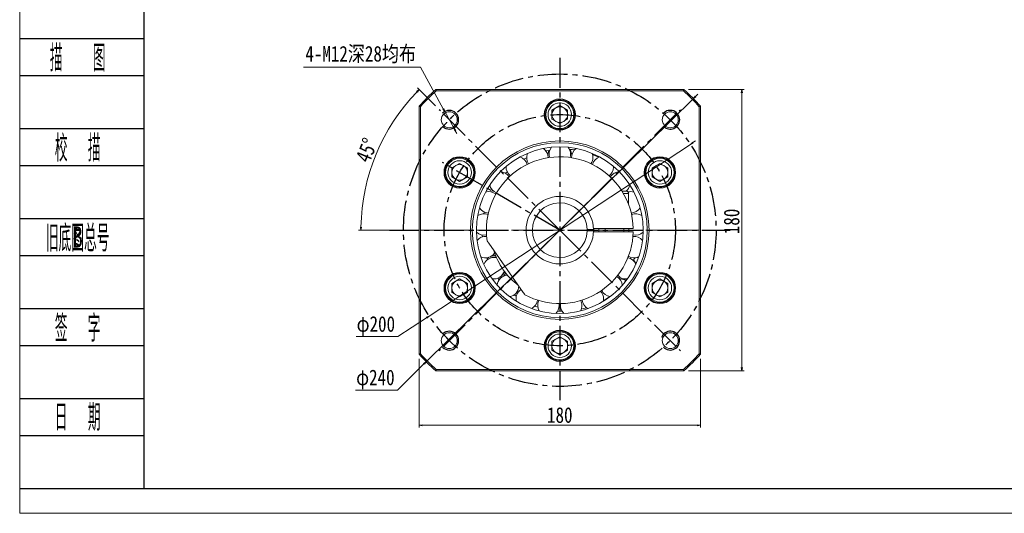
# Model space of a CAD drawing. Header units: millimetres. Extents: x -27 to 1321, y -28 to 916.
# Tile 1 of 4: x -20 to 610, y -28 to 288. Entities that reach past the tile are written whole.
import ezdxf
from ezdxf.enums import TextEntityAlignment as Align

# ---------------------------------------------------------------- set-up
doc = ezdxf.new("R2010")
doc.units = ezdxf.units.MM
doc.linetypes.add('CENTER2', pattern=[28.575, 19.05, -3.175, 3.175, -3.175])
doc.linetypes.add('点画线', pattern=[18, 12, -2, 2, -2])
for name, color, linetype in [('2细线层', 4, 'Continuous'), ('3中心线层', 1, 'CENTER2'), ('6文字层', 3, 'Continuous')]:
    doc.layers.add(name, color=color, linetype=linetype)
for name, color, linetype, lineweight in [('中心线层', 1, '点画线', 18), ('图框_外框线', 7, 'Continuous', 18), ('尺寸线层', 3, 'Continuous', 18)]:
    doc.layers.add(name, color=color, linetype=linetype, lineweight=lineweight)
doc.styles.add('PC_TEXTSTYLE', font='ISOCP.SHX', dxfattribs={"width": 0.707, "bigfont": 'GBCBIG.SHX'})
doc.styles.get("Standard").update_dxf_attribs({"font": 'SimSun.ttf'})
doc.styles.add('宋体', font='SimSun.ttf', dxfattribs={"width": 0.8})
doc.dimstyles.new('A水平标注$0', dxfattribs={"dimtxt": 3.5, "dimasz": 2, "dimexe": 1.5, "dimexo": 3, "dimgap": 1.1, "dimtad": 1, "dimtoh": 1, "dimdec": 4, "dimdsep": 46, "dimtxsty": '宋体', "dimblk": 'OPEN', "dimcen": 3, "dimclrd": 3, "dimclre": 3, "dimclrt": 6, "dimadec": 0, "dimazin": 0, "dimtm": 1e-09, "dimtfac": 1, "dimtdec": 4, "dimtix": 1, "dimtmove": 0, "dimatfit": 3, "dimldrblk": 'OPEN', "dimfxl": 0, "dimlwd": 13, "dimlwe": 13, "dimarcsym": 0})
doc.dimstyles.new('D直径标注φ25', dxfattribs={"dimtxt": 3.5, "dimasz": 2, "dimexe": 1, "dimexo": 3, "dimtad": 1, "dimtoh": 1, "dimdec": 1, "dimdsep": 46, "dimtxsty": '宋体', "dimblk": 'OPEN', "dimcen": 3, "dimclrd": 3, "dimclre": 3, "dimclrt": 130, "dimadec": 0, "dimazin": 0, "dimtm": 1e-09, "dimtfac": 1, "dimtdec": 1, "dimtmove": 0, "dimatfit": 0, "dimldrblk": 'OPEN', "dimfxl": 0, "dimlwd": 13, "dimlwe": 13, "dimarcsym": 0})
doc.dimstyles.new('螺孔(M8-7H)', dxfattribs={"dimtxt": 3.5, "dimasz": 2, "dimexe": 1.25, "dimexo": 3, "dimtad": 1, "dimtoh": 1, "dimdec": 4, "dimdsep": 46, "dimtxsty": '宋体', "dimblk": 'OPEN', "dimcen": 3, "dimclrd": 3, "dimclre": 3, "dimclrt": 2, "dimadec": 0, "dimazin": 0, "dimtm": 1e-09, "dimtfac": 1, "dimtdec": 4, "dimtmove": 0, "dimatfit": 3, "dimldrblk": 'OPEN', "dimfxl": 0, "dimlwd": 9, "dimlwe": 9, "dimarcsym": 0})

# ---------------------------------------------------------------- blocks, each defined once
blk = doc.blocks.new('_Open')
at = {"color": 0, "linetype": 'ByBlock', "lineweight": -2}
for p, q in [((-1, 0.17), (0, 0)), ((-1, -0.17), (0, 0)), ((0, 0), (-1, 0))]:
    blk.add_line(p, q, dxfattribs=at)
blk = doc.blocks.new('*D19')
at = {"layer": 'Defpoints', "color": 0, "transparency": 16777216}
for p in [(235.27, 74.03), (415.27, 74.03), (415.27, 28.5)]:
    blk.add_point(p, dxfattribs=at)
at = {"layer": '尺寸线层', "color": 3, "lineweight": 13, "transparency": 16777216}
for p, q in [((235.27, 71.03), (235.27, 27)), ((415.27, 71.03), (415.27, 27)), ((237.27, 28.5), (413.27, 28.5))]:
    blk.add_line(p, q, dxfattribs=at)
at = {"layer": '尺寸线层', "color": 3, "lineweight": 13, "transparency": 16777216, "xscale": 2, "yscale": 2, "zscale": 2, "rotation": 180}
blk.add_blockref('_Open', (235.27, 28.5), dxfattribs=at)
at = {"layer": '尺寸线层', "color": 3, "lineweight": 13, "transparency": 16777216, "xscale": 2, "yscale": 2, "zscale": 2}
blk.add_blockref('_Open', (415.27, 28.5), dxfattribs=at)
at = {"layer": '尺寸线层', "color": 6, "transparency": 16777216, "insert": (325.27, 35), "char_height": 10, "attachment_point": 5, "style": '宋体'}
blk.add_mtext('180', dxfattribs=at)
blk = doc.blocks.new('*D20')
at = {"layer": 'Defpoints', "color": 0, "transparency": 16777216}
for p in [(404.64, 243.41), (441.75, 243.41), (404.64, 63.41)]:
    blk.add_point(p, dxfattribs=at)
at = {"layer": '尺寸线层', "color": 3, "lineweight": 13, "transparency": 16777216}
for p, q in [((407.64, 243.41), (443.25, 243.41)), ((441.75, 65.41), (441.75, 241.41)), ((407.64, 63.41), (443.25, 63.41))]:
    blk.add_line(p, q, dxfattribs=at)
at = {"layer": '尺寸线层', "color": 3, "lineweight": 13, "transparency": 16777216, "xscale": 2, "yscale": 2, "zscale": 2}
for p, rotation in [((441.75, 243.41), 90), ((441.75, 63.41), 270)]:
    blk.add_blockref('_Open', p, dxfattribs=dict(at, rotation=rotation))
at = {"layer": '尺寸线层', "color": 6, "transparency": 16777216, "insert": (435.25, 159), "char_height": 10, "attachment_point": 5, "rotation": 90, "style": '宋体'}
blk.add_mtext('180', dxfattribs=at)
blk = doc.blocks.new('*D21')
at = {"layer": 'Defpoints', "color": 0, "transparency": 16777216}
for p in [(251.66, 229.37), (257.45, 218.86)]:
    blk.add_point(p, dxfattribs=at)
at = {"layer": '尺寸线层', "color": 3, "lineweight": 9, "transparency": 16777216}
for p, q in [((161.16, 257.72), (236.04, 257.72)), ((236.04, 257.72), (250.7, 231.12)), ((257.45, 218.86), (251.66, 229.37)), ((258.42, 217.11), (259.38, 215.36))]:
    blk.add_line(p, q, dxfattribs=at)
at = {"layer": '尺寸线层', "color": 3, "lineweight": 9, "transparency": 16777216, "xscale": 2, "yscale": 2, "zscale": 2}
for p, rotation in [((251.66, 229.37), 298.849608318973), ((257.45, 218.86), 118.849608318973)]:
    blk.add_blockref('_Open', p, dxfattribs=dict(at, rotation=rotation))
at = {"layer": '尺寸线层', "color": 2, "transparency": 16777216, "insert": (197.85, 265.81), "char_height": 10, "attachment_point": 5, "style": '宋体'}
blk.add_mtext('4-M12深28均布', dxfattribs=at)
blk = doc.blocks.new('*D22')
at = {"layer": 'Defpoints', "color": 0, "transparency": 16777216}
for p in [(247.84, 230.83), (215.07, 217.03), (219.27, 153.41), (325.27, 153.41), (431.27, 153.41)]:
    blk.add_point(p, dxfattribs=at)
at = {"layer": '尺寸线层', "color": 3, "lineweight": 13, "transparency": 16777216}
for p, q in [((245.72, 232.95), (234.23, 244.44)), ((216.27, 153.41), (196.53, 153.41))]:
    blk.add_line(p, q, dxfattribs=at)
blk.add_arc((325.27, 153.41), 127.24, 135.9006, 179.0994, dxfattribs=at)
at = {"layer": '尺寸线层', "color": 3, "lineweight": 13, "transparency": 16777216, "xscale": 2, "yscale": 2, "zscale": 2}
for p, rotation in [((235.29, 243.38), 45.45029755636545), ((198.03, 153.41), 269.5497024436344)]:
    blk.add_blockref('_Open', p, dxfattribs=dict(at, rotation=rotation))
at = {"layer": '尺寸线层', "color": 6, "transparency": 16777216, "insert": (201.71, 204.59), "char_height": 10, "attachment_point": 5, "rotation": 67.5, "style": '宋体', "bg_fill": 3, "box_fill_scale": 1.1, "bg_fill_color": 256, "bg_fill_true_color": 13158600, "bg_fill_transparency": 0}
blk.add_mtext('45°', dxfattribs=at)
blk = doc.blocks.new('*D23')
at = {"layer": 'Defpoints', "color": 0, "transparency": 16777216}
for p in [(410.75, 237.62), (239.78, 69.19)]:
    blk.add_point(p, dxfattribs=at)
at = {"layer": '尺寸线层', "color": 3, "lineweight": 13, "transparency": 16777216}
for p, q in [((412.18, 239.03), (413.6, 240.43)), ((410.75, 237.62), (239.78, 69.19)), ((238.36, 67.78), (221.39, 51.07)), ((221.39, 51.07), (194.64, 51.07))]:
    blk.add_line(p, q, dxfattribs=at)
at = {"layer": '尺寸线层', "color": 3, "lineweight": 13, "transparency": 16777216, "xscale": 2, "yscale": 2, "zscale": 2}
for p, rotation in [((410.75, 237.62), 224.5723010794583), ((239.78, 69.19), 44.57230107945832)]:
    blk.add_blockref('_Open', p, dxfattribs=dict(at, rotation=rotation))
at = {"layer": '尺寸线层', "color": 130, "transparency": 16777216, "insert": (207.27, 57.79), "char_height": 10, "attachment_point": 5, "style": '宋体'}
blk.add_mtext('φ240', dxfattribs=at)
blk = doc.blocks.new('*D24')
at = {"layer": 'Defpoints', "color": 0, "transparency": 16777216}
for p in [(408.82, 208.35), (241.71, 98.46)]:
    blk.add_point(p, dxfattribs=at)
at = {"layer": '尺寸线层', "color": 3, "lineweight": 13, "transparency": 16777216}
for p, q in [((408.82, 208.35), (241.71, 98.46)), ((410.49, 209.45), (412.16, 210.54)), ((240.04, 97.37), (221.68, 85.29)), ((221.68, 85.29), (194.93, 85.29))]:
    blk.add_line(p, q, dxfattribs=at)
at = {"layer": '尺寸线层', "color": 3, "lineweight": 13, "transparency": 16777216, "xscale": 2, "yscale": 2, "zscale": 2}
for p, rotation in [((408.82, 208.35), 213.3267786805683), ((241.71, 98.46), 33.32677868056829)]:
    blk.add_blockref('_Open', p, dxfattribs=dict(at, rotation=rotation))
at = {"layer": '尺寸线层', "color": 130, "transparency": 16777216, "insert": (207.56, 92.02), "char_height": 10, "attachment_point": 5, "style": '宋体', "bg_fill": 3, "box_fill_scale": 1.1, "bg_fill_color": 256, "bg_fill_true_color": 13158600, "bg_fill_transparency": 0}
blk.add_mtext('φ200', dxfattribs=at)

msp = doc.modelspace()

# ---------------------------------------------------------------- linework, layer by layer
at = {"color": 7, "linetype": 'Continuous', "lineweight": 15}
for p, q in [((275.74243, 149.13609), (275.66285, 150.24497)), ((301.90168, 113.54894), (279.82264, 145.08108)), ((279.0871, 134.61588), (278.66367, 135.74482)), ((281.88078, 136.21647), (282.03576, 135.83033)), ((256.18066, 119.29197), (261.18066, 122.17873)), ((261.18066, 122.17873), (266.18066, 119.29197)), ((286.46126, 121.5905), (285.60647, 122.72389)), ((288.43084, 124.75371), (288.68777, 124.42642)), ((384.35242, 119.29197), (389.35242, 122.17873)), ((389.35242, 122.17873), (394.35242, 119.29197)), ((393.4368, 125.03774), (393.20158, 124.54058)), ((393.4368, 125.03774), (393.20158, 124.54058)), ((394.98227, 124.11932), (394.74254, 123.61263)), ((394.98227, 124.11932), (394.74254, 123.61263)), ((256.18066, 113.51847), (256.18066, 119.29197)), ((261.18066, 110.63172), (256.18066, 113.51847)), ((266.18066, 113.51847), (261.18066, 110.63172)), ((266.18066, 119.29197), (266.18066, 113.51847)), ((384.35242, 113.51847), (384.35242, 119.29197)), ((389.35242, 110.63172), (384.35242, 113.51847)), ((394.35242, 113.51847), (389.35242, 110.63172)), ((394.35242, 119.29197), (394.35242, 113.51847)), ((265.04634, 107.67258), (264.7274, 108.13355)), ((265.04634, 107.67258), (264.7274, 108.13355)), ((266.61445, 108.55179), (266.30151, 109.00408)), ((266.61445, 108.55179), (266.30151, 109.00408)), ((297.42811, 111.08144), (296.08948, 112.06409)), ((311.21162, 104.11641), (309.17932, 104.83376)), ((320.26654, 82.29197), (325.26654, 85.17873)), ((320.26654, 76.51847), (320.26654, 82.29197)), ((325.26654, 85.17873), (330.26654, 82.29197)), ((330.26654, 82.29197), (330.26654, 76.51847)), ((325.26654, 73.63172), (320.26654, 76.51847)), ((330.26654, 76.51847), (325.26654, 73.63172)), ((334.76207, 78.38668), (334.2034, 78.34095)), ((334.76207, 78.38668), (334.2034, 78.34095)), ((334.78471, 80.1843), (334.23655, 80.13944)), ((334.78471, 80.1843), (334.23655, 80.13944)), ((404.63908, 63.40522), (245.894, 63.40522)), ((246.19695, 64.20522), (404.33613, 64.20522))]:
    msp.add_line(p, q, dxfattribs=at)
for points in [[(279.93955, 136.04408), (278.87427, 135.27121), (278.84664, 135.24716)], [(369.33899, 136.64987), (368.99673, 135.77588), (368.98234, 135.74025)], [(375.56979, 135.68439), (375.20385, 135.87144), (374.79901, 135.98111)], [(373.57309, 132.22464), (374.11387, 132.04055), (374.1322, 132.03721)], [(286.00935, 122.18165), (287.03994, 122.56519), (287.56786, 122.83147)], [(353.11307, 107.91879), (353.23275, 108.57198), (353.29338, 109.48299)], [(357.24253, 110.89639), (354.19582, 108.91752), (353.19636, 108.3321)], [(326.73108, 101.51043), (325.82303, 101.53125), (323.87607, 101.62957)], [(324.87573, 105.19972), (324.77511, 106.37164), (324.76875, 106.40786)], [(342.60541, 103.76225), (340.54183, 103.17927), (338.97383, 102.797)]]:
    msp.add_lwpolyline(points, dxfattribs=at)
for centre, radius in [((261.18066, 116.40522), 10), ((389.35242, 116.40522), 10), ((261.18066, 116.40522), 9), ((261.18066, 116.40522), 7.5), ((389.35242, 116.40522), 9), ((389.35242, 116.40522), 7.5), ((325.26654, 79.40522), 10), ((325.26654, 79.40522), 9), ((254.55587, 82.69455), 5.1), ((325.26654, 79.40522), 7.5), ((395.97722, 82.69455), 5.1)]:
    msp.add_circle(centre, radius, dxfattribs=at)
for centre, radius, start, end in [((277.73881, 142.55733), 6.875, 84.16461188, 141.72253571), ((372.79428, 142.55733), 6.875, 38.27746429, 95.83538812), ((277.73881, 142.55733), 6.875, 244.09050323, 327.75462611), ((325.26654, 153.40522), 44.16667, 196.97903787, 233.02096213), ((283.04781, 129.03022), 6.875, 75.10251674, 158.86539285), ((283.87053, 129.50522), 7.6295, 87.45722614, 109.31406637), ((283.87053, 129.50522), 6.6295, 83.37518799, 108.95636862), ((367.48528, 129.03022), 6.875, 21.13460715, 78.83827275), ((372.79428, 142.55733), 6.875, 238.34234001, 296.00824999), ((374.48137, 134.00649), 2, 121.4608232, 187.85772919), ((366.66256, 129.50522), 7.6295, 20.00185014, 39.85598456), ((283.04781, 129.03022), 6.875, 261.13460715, 344.89748326), ((283.87053, 129.50522), 6.6295, 311.04363139, 336.62481201), ((261.18066, 116.40522), 9.55, 304.67933747, 293.87754008), ((261.18066, 116.40522), 9.55, 304.67933747, 293.87754008), ((261.18066, 116.40522), 5, 120, 180), ((261.18066, 116.40522), 5, 60, 120), ((261.18066, 116.40522), 5, 0, 60), ((292.10812, 117.66894), 6.875, 92.24537389, 175.90949677), ((283.87053, 129.50522), 7.6295, 310.68593363, 332.54277386), ((358.42496, 117.66894), 6.875, 3.99175001, 61.65765999), ((367.48528, 129.03022), 6.875, 221.16172725, 278.86539285), ((366.66256, 129.50522), 7.6295, 241.01307852, 274.33928623), ((361.25613, 122.33958), 6, 335.30629519, 358.27659948), ((389.35242, 116.40522), 9.55, 64.67933747, 53.87754008), ((389.35242, 116.40522), 9.55, 64.67933747, 53.87754008), ((389.35242, 116.40522), 5, 120, 180), ((389.35242, 116.40522), 5, 60, 120), ((389.35242, 116.40522), 5, 0, 60), ((389.35242, 116.40522), 9.55, 53.87754008, 64.67933747), ((389.35242, 116.40522), 9.55, 53.87754008, 64.67933747), ((261.18066, 116.40522), 5, 180, 240), ((261.18066, 116.40522), 5, 300, 0), ((292.10812, 117.66894), 6.875, 278.27746429, 0), ((304.11471, 109.48299), 6.875, 120.66786162, 193.15110714), ((346.41838, 109.48299), 6.875, 0, 44.40681669), ((358.42496, 117.66894), 6.875, 204.16461188, 261.72253571), ((389.35242, 116.40522), 5, 180, 240), ((389.35242, 116.40522), 5, 300, 360), ((261.18066, 116.40522), 5, 240, 300), ((261.18066, 116.40522), 9.55, 293.87754008, 304.67933747), ((261.18066, 116.40522), 9.55, 293.87754008, 304.67933747), ((304.11471, 109.48299), 6.875, 295.42032144, 352.97824527), ((318.00073, 105.19972), 6.875, 152.73604045, 210.29396428), ((332.53235, 105.19972), 6.875, 0, 27.26395955), ((346.41838, 109.48299), 6.875, 187.02175473, 244.57967856), ((389.35242, 116.40522), 5, 240, 300), ((318.00073, 105.19972), 6.875, 312.56317858, 0), ((332.53235, 105.19972), 6.875, 169.87889759, 227.43682142), ((332.53235, 105.19972), 6.875, 329.70603572, 0), ((325.26654, 79.40522), 9.55, 4.67933747, 353.87754008), ((325.26654, 79.40522), 9.55, 4.67933747, 353.87754008), ((325.26654, 79.40522), 5, 120, 180), ((325.26654, 79.40522), 5, 60, 120), ((325.26654, 79.40522), 5, 0, 60), ((325.26654, 79.40522), 5, 180, 240), ((325.26654, 79.40522), 5, 300, 360), ((325.26654, 79.40522), 9.55, 353.87754008, 4.67933747), ((325.26654, 79.40522), 9.55, 353.87754008, 4.67933747), ((325.26654, 153.40522), 120, 221.40962211, 228.59037789), ((325.26654, 153.40522), 119.2, 221.55475457, 228.44524543), ((325.26654, 79.40522), 5, 240, 300), ((325.26654, 153.40522), 119.2, 311.55475457, 318.44524543), ((325.26654, 153.40522), 120, 311.40962211, 318.59037789)]:
    msp.add_arc(centre, radius, start, end, dxfattribs=at)
at = {"color": 4}
for centre, start, end in [((254.55587, 82.69455), 225, 133.28086868), ((395.97722, 82.69455), 223.28086868, 160.15840041)]:
    msp.add_arc(centre, 6, start, end, dxfattribs=at)
at = {"color": 7, "linetype": 'Continuous', "lineweight": 15}
for points in [[(279.82264, 145.08108), (278.76255, 146.59504)], [(302.96177, 112.03498), (301.90168, 113.54894)], [(235.26654, 74.03268), (236.06654, 74.33563)], [(414.46654, 74.33563), (415.26654, 74.03268)], [(246.19695, 64.20522), (245.894, 63.40522)], [(404.33613, 64.20522), (404.63908, 63.40522)]]:
    msp.add_open_spline(points, degree=1, dxfattribs=at)
at = {"layer": '2细线层'}
for p, q in [((-20.22827, 276.17976), (59.13373, 276.17976)), ((-20.22827, 252.45076), (59.13373, 252.45076)), ((-20.22827, 218.55218), (59.13373, 218.55218)), ((-20.22827, 194.82318), (59.13373, 194.82318)), ((-20.22827, 160.92461), (59.13373, 160.92461)), ((-20.22827, 137.1956), (59.13373, 137.1956)), ((-20.22827, 103.29703), (59.13373, 103.29703)), ((-20.22827, 79.56803), (59.13373, 79.56803)), ((-20.22827, 45.66945), (59.13373, 45.66945)), ((-20.22827, 21.94045), (59.13373, 21.94045)), ((-20.22827, -11.95813), (59.13373, -11.95813))]:
    msp.add_line(p, q, dxfattribs=at)

# ---------------------------------------------------------------- texts
at = {"layer": '6文字层', "color": 3, "style": 'PC_TEXTSTYLE'}
for s, width, p in [('描   图', 0.6667, (16.76051, 264.31526)), ('校  描', 0.667, (16.76051, 206.68768)), ('旧底图总号', 0.667, (16.76051, 149.06011)), ('签  字', 0.667, (16.76051, 91.43253)), ('日  期', 0.667, (16.78165, 34.14328))]:
    msp.add_text(s, height=16.949288, dxfattribs=dict(at, width=width)).set_placement(p, align=Align.MIDDLE)
at = {"layer": '6文字层', "width": 0.707}
msp.add_text('B', height=13.55943, dxfattribs=at).set_placement((16.76051, 149.06011), align=Align.MIDDLE)

# ---------------------------------------------------------------- dimensions: what is measured, and where the dimension line sits
at = {"layer": '尺寸线层'}
dim = msp.add_diameter_dim_2p(p1=(257.45094, 218.86057), p2=(251.66079, 229.37124), text='4-M12深28均布', dimstyle='螺孔(M8-7H)', override={"dimtxt": 10, "dimgap": 1.5, "dimpost": 'M<>-7H', "dimtfill": 0}, dxfattribs=at)
dim.commit()
dim.dimension.update_dxf_attribs({"geometry": '*D21', "text_midpoint": (197.85111, 257.72019), "dimtype": 163})
dim = msp.add_linear_dim(base=(441.74966, 243.40522), p1=(404.63908, 63.40522), p2=(404.63908, 243.40522), angle=90, dimstyle='A水平标注$0', override={"dimtxt": 10, "dimgap": 1.5, "dimblk": 'Open', "dimtfill": 0, "dimtfillclr": 256}, dxfattribs=at)
dim.commit()
dim.dimension.update_dxf_attribs({"geometry": '*D20', "text_midpoint": (441.74966, 159.00493), "dimtype": 160})
dim = msp.add_linear_dim(base=(415.26654, 28.50305), p1=(235.26654, 74.03268), p2=(415.26654, 74.03268), dimstyle='A水平标注$0', override={"dimtxt": 10, "dimgap": 1.5, "dimtfill": 0}, dxfattribs=at)
dim.commit()
dim.dimension.update_dxf_attribs({"geometry": '*D19', "text_midpoint": (325.26654, 28.50305), "dimtype": 160})

# ---------------------------------------------------------------- next in the draw order: dimensions: what is measured, and where the dimension line sits
dim = msp.add_angular_dim_2l(base=(215.07249, 217.02579), line1=((219.26654, 153.40522), (431.26654, 153.40522)), line2=((325.26654, 153.40522), (247.84325, 230.82852)), dimstyle='A水平标注$0', override={"dimtxt": 10, "dimgap": 1.5, "dimblk": 'Open', "dimtfill": 1, "dimtfillclr": 256}, dxfattribs=at)
dim.commit()
dim.dimension.update_dxf_attribs({"geometry": '*D22', "text_midpoint": (201.70585, 204.58574)})

# ---------------------------------------------------------------- next in the draw order: linework, layer by layer
at = {"color": 7, "linetype": 'Continuous', "lineweight": 15}
for p, q in [((245.894, 243.40522), (404.63908, 243.40522)), ((404.33613, 242.60522), (246.19695, 242.60522)), ((320.26654, 230.29197), (325.26654, 233.17873)), ((325.26654, 233.17873), (330.26654, 230.29197)), ((235.26654, 74.03268), (235.26654, 232.77776)), ((236.06654, 232.47481), (236.06654, 74.33563)), ((315.77102, 228.42377), (316.32969, 228.4695)), ((320.26654, 224.51847), (320.26654, 230.29197)), ((330.26654, 230.29197), (330.26654, 224.51847)), ((414.46654, 74.33563), (414.46654, 232.47481)), ((415.26654, 232.77776), (415.26654, 74.03268)), ((315.74838, 226.62614), (316.29654, 226.67101)), ((325.26654, 221.63172), (320.26654, 224.51847)), ((330.26654, 224.51847), (325.26654, 221.63172)), ((256.18066, 193.29197), (261.18066, 196.17873)), ((261.18066, 196.17873), (266.18066, 193.29197)), ((302.36358, 198.83045), (304.02786, 199.71114)), ((317.76935, 199.79052), (317.77223, 199.9894)), ((383.91864, 198.25866), (384.23158, 197.80637)), ((383.91864, 198.25866), (384.23158, 197.80637)), ((384.35242, 193.29197), (389.35242, 196.17873)), ((385.48674, 199.13786), (385.80569, 198.6769)), ((385.48674, 199.13786), (385.80569, 198.6769)), ((389.35242, 196.17873), (394.35242, 193.29197)), ((256.18066, 187.51847), (256.18066, 193.29197)), ((266.18066, 193.29197), (266.18066, 187.51847)), ((290.48142, 189.81553), (291.53751, 190.85805)), ((359.6034, 193.68436), (359.58145, 194.2333)), ((384.35242, 187.51847), (384.35242, 193.29197)), ((394.35242, 193.29197), (394.35242, 187.51847)), ((255.55081, 182.69113), (255.79055, 183.19782)), ((255.55081, 182.69113), (255.79055, 183.19782)), ((261.18066, 184.63172), (256.18066, 187.51847)), ((266.18066, 187.51847), (261.18066, 184.63172)), ((389.35242, 184.63172), (384.35242, 187.51847)), ((394.35242, 187.51847), (389.35242, 184.63172)), ((257.09628, 181.77271), (257.33151, 182.26987)), ((257.09628, 181.77271), (257.33151, 182.26987)), ((281.68447, 177.85132), (282.28526, 178.94464)), ((365.06604, 178.40522), (367.76654, 178.40522)), ((369.26654, 176.90522), (365.96974, 176.90522)), ((369.26654, 176.90522), (369.26654, 169.92794)), ((276.64352, 163.92331), (276.88524, 165.03026)), ((376.09697, 167.0252), (376.78259, 167.20891)), ((343.15956, 153.90522), (346.86076, 153.90522)), ((346.86076, 152.90522), (343.15956, 152.90522)), ((346.24272, 153.88829), (346.24272, 152.90522)), ((347.2438, 154.40522), (371.45572, 154.40522)), ((347.2438, 152.40522), (371.45572, 152.40522)), ((350.26654, 152.40522), (350.26654, 154.40522)), ((354.26654, 154.40522), (354.26654, 152.40522)), ((366.26654, 154.40522), (366.26654, 152.40522)), ((369.43321, 153.40522), (369.42189, 154.40522)), ((369.42189, 152.40522), (369.43321, 153.40522))]:
    msp.add_line(p, q, dxfattribs=at)
for points in [[(316.39939, 204.11152), (318.43817, 204.51392), (318.83421, 204.5823)], [(331.45412, 205.15181), (333.24152, 204.98293), (334.72019, 204.79583)], [(331.77328, 199.9353), (332.018, 200.85776), (332.14154, 202.15522)], [(346.27425, 201.77753), (347.57457, 201.25162), (350.18175, 200.0703)], [(359.58607, 194.1722), (360.27009, 193.62384), (360.6471, 193.31338)], [(346.26059, 152.90522), (346.26654, 153.40522), (346.26059, 153.90522)]]:
    msp.add_lwpolyline(points, dxfattribs=at)
for centre, radius in [((325.26654, 227.40522), 10), ((325.26654, 227.40522), 9), ((325.26654, 227.40522), 7.5), ((254.55587, 224.1159), 5.1), ((395.97722, 224.1159), 5.1), ((325.26654, 153.40522), 57.15), ((325.26654, 153.40522), 56), ((325.26654, 153.40522), 53.33333), ((261.18066, 190.40522), 10), ((261.18066, 190.40522), 9), ((261.18066, 190.40522), 7.5), ((389.35242, 190.40522), 10), ((389.35242, 190.40522), 9), ((389.35242, 190.40522), 7.5)]:
    msp.add_circle(centre, radius, dxfattribs=at)
for centre, radius, start, end in [((325.26654, 153.40522), 120, 131.40962211, 138.59037789), ((325.26654, 153.40522), 119.2, 131.55475457, 138.44524543), ((325.26654, 153.40522), 119.2, 41.55475457, 48.44524543), ((325.26654, 153.40522), 120, 41.40962211, 48.59037789), ((325.26654, 227.40522), 9.55, 184.67933747, 173.87754008), ((325.26654, 227.40522), 9.55, 173.87754008, 184.67933747), ((325.26654, 227.40522), 5, 120, 180), ((325.26654, 227.40522), 5, 180, 240), ((325.26654, 227.40522), 5, 60, 120), ((325.26654, 227.40522), 5, 0, 60), ((325.26654, 227.40522), 5, 300, 360), ((325.26654, 227.40522), 5, 240, 300), ((310.89723, 199.9894), 6.875, 158.27746429, 215.83538812), ((310.89723, 199.9894), 6.875, 0, 56.00824999), ((325.26654, 201.20522), 7.6295, 154.3740241, 178.98692148), ((325.26654, 202.15522), 6.875, 141.13460715, 198.83827274), ((325.26654, 202.15522), 6.875, 0, 38.86539285), ((325.26654, 201.20522), 7.6295, 1.01307852, 30.89634507), ((339.63586, 199.9894), 6.875, 123.99175001, 181.65765999), ((339.63586, 199.9894), 6.875, 0, 21.72253571), ((261.18066, 190.40522), 9.55, 244.67933747, 233.87754008), ((261.18066, 190.40522), 9.55, 244.67933747, 233.87754008), ((261.18066, 190.40522), 5, 60, 120), ((325.26654, 153.40522), 47, 1.21915113, 188.3313394), ((297.80469, 193.68436), 6.875, 15.59318331, 73.15110714), ((339.63586, 199.9894), 6.875, 324.16461188, 360), ((352.7284, 193.68436), 6.875, 106.84889286, 164.40681669), ((389.35242, 190.40522), 9.55, 124.67933747, 113.87754008), ((389.35242, 190.40522), 9.55, 124.67933747, 113.87754008), ((389.35242, 190.40522), 9.55, 113.87754008, 124.67933747), ((389.35242, 190.40522), 9.55, 113.87754008, 124.67933747), ((389.35242, 190.40522), 5, 60, 120), ((261.18066, 190.40522), 5, 120, 180), ((261.18066, 190.40522), 5, 180, 240), ((261.18066, 190.40522), 5, 0, 60), ((261.18066, 190.40522), 5, 300, 360), ((287.15226, 183.80035), 6.875, 32.73604045, 90.29396428), ((297.80469, 193.68436), 6.875, 175.42032144, 232.97824527), ((352.7284, 193.68436), 6.875, 307.02175473, 360), ((363.38083, 183.80035), 6.875, 89.70603572, 147.26395955), ((389.35242, 190.40522), 5, 120, 180), ((389.35242, 190.40522), 5, 180, 240), ((389.35242, 190.40522), 5, 0, 60), ((389.35242, 190.40522), 5, 300, 360), ((261.18066, 190.40522), 5, 240, 300), ((389.35242, 190.40522), 5, 240, 300), ((261.18066, 190.40522), 9.55, 233.87754008, 244.67933747), ((261.18066, 190.40522), 9.55, 233.87754008, 244.67933747), ((279.88645, 171.2156), 6.875, 49.87889759, 107.43682142), ((287.15226, 183.80035), 6.875, 192.56317858, 250.12110241), ((363.38083, 183.80035), 6.875, 308.30281976, 347.43682142), ((367.76654, 176.90522), 1.5, 0, 90), ((370.64664, 171.2156), 6.875, 72.56317858, 104.58145062), ((325.26654, 153.40522), 21.6, 1.32640967, 358.67359033), ((325.26654, 153.40522), 17.5, 1.63724508, 358.36275492), ((276.65286, 157.04832), 6.875, 67.02175473, 124.57967856), ((279.88645, 171.2156), 6.875, 209.70603572, 267.26395955), ((370.64664, 171.2156), 6.875, 272.73604045, 330.29396428), ((373.88023, 157.04832), 6.875, 55.42032144, 112.97824527), ((276.65286, 157.04832), 6.875, 226.84889286, 284.40681669), ((325.26654, 153.40522), 47, 241.6686606, 358.78084887), ((325.26654, 153.40522), 29, 358.02389171, 1.97610829), ((373.88023, 157.04832), 6.875, 255.59318331, 313.15110714)]:
    msp.add_arc(centre, radius, start, end, dxfattribs=at)
at = {"color": 4}
for centre, start, end in [((254.55587, 224.1159), 226.71913132, 135), ((395.97722, 224.1159), 225, 136.71913132)]:
    msp.add_arc(centre, 6, start, end, dxfattribs=at)
at = {"color": 7, "linetype": 'Continuous', "lineweight": 15}
for points in [[(245.894, 243.40522), (246.19695, 242.60522)], [(404.63908, 243.40522), (404.33613, 242.60522)], [(235.26654, 232.77776), (236.06654, 232.47481)], [(414.46654, 232.47481), (415.26654, 232.77776)], [(343.15956, 153.90522), (342.7594, 153.90522)], [(342.7594, 152.90522), (343.15956, 152.90522)], [(347.26086, 153.90522), (346.86076, 153.90522)], [(346.86076, 152.90522), (347.26086, 152.90522)], [(372.2559, 154.40522), (371.45572, 154.40522)], [(372.2559, 152.40522), (371.45572, 152.40522)]]:
    msp.add_open_spline(points, degree=1, dxfattribs=at)
at = {"layer": '3中心线层'}
for p, q in [((325.26654, 263.68156), (325.26654, 43.12889)), ((325.26654, 153.40522), (248.13084, 230.54093)), ((325.26654, 153.40522), (402.40225, 230.54093)), ((325.26654, 153.40522), (250.14763, 196.77515)), ((216.26654, 153.40522), (434.26654, 153.40522)), ((325.26654, 153.40522), (248.13084, 76.26952)), ((325.26654, 153.40522), (402.40225, 76.26952))]:
    msp.add_line(p, q, dxfattribs=at)
for radius in [100, 74]:
    msp.add_circle((325.26654, 153.40522), radius, dxfattribs=at)

# ---------------------------------------------------------------- next in the draw order: dimensions: what is measured, and where the dimension line sits
at = {"layer": '尺寸线层'}
dim = msp.add_diameter_dim_2p(p1=(410.75039, 237.62227), p2=(239.78269, 69.18817), dimstyle='D直径标注φ25', override={"dimtxt": 10, "dimgap": 1.5, "dimpost": 'φ<>', "dimtfill": 0}, dxfattribs=at)
dim.commit()
dim.dimension.update_dxf_attribs({"geometry": '*D23', "text_midpoint": (207.26623, 51.06994), "dimtype": 163})

# ---------------------------------------------------------------- next in the draw order: dimensions: what is measured, and where the dimension line sits
dim = msp.add_diameter_dim_2p(p1=(408.82161, 208.34656), p2=(241.71148, 98.46388), dimstyle='D直径标注φ25', override={"dimtxt": 10, "dimgap": 1.5, "dimpost": 'φ<>'}, dxfattribs=at)
dim.commit()
dim.dimension.update_dxf_attribs({"geometry": '*D24', "text_midpoint": (207.55517, 85.29283), "dimtype": 163})

# ---------------------------------------------------------------- next in the draw order: linework, layer by layer
at = {"layer": '中心线层'}
msp.add_line((222.26654, 153.40522), (428.26654, 153.40522), dxfattribs=at)
at = {"layer": '图框_外框线', "color": 3}
msp.add_lwpolyline([(-20.34471, -27.85382), (1314.89316, -27.85382), (1314.89316, 916.35011), (-20.34471, 916.35011)], close=True, dxfattribs=at)
at = {"layer": '图框_外框线', "color": 3, "lineweight": 25}
msp.add_lwpolyline([(59.13373, -11.95813), (1298.99747, -11.95813), (1298.99747, 900.45442), (59.13373, 900.45442)], close=True, dxfattribs=at)

doc.saveas('drawing.dxf')
